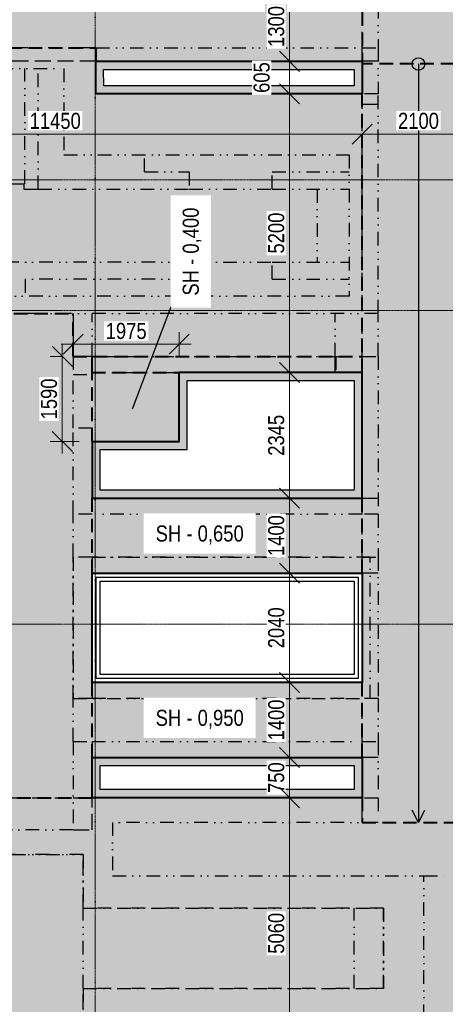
# Model space of a CAD drawing. Header units: millimetres. Extents: x -2694 to 670324, y -147023 to 76385.
# Tile 14 of 51: x 216234 to 224169, y 33845 to 52217. Entities that reach past the tile are written whole.
import ezdxf

# ---------------------------------------------------------------- set-up
doc = ezdxf.new("R2010")
doc.units = ezdxf.units.MM
doc.header["$LTSCALE"] = 10
for name, pattern in [('Carkovana 0.5x', [0.14, 0.1, -0.04]), ('Cerchovana 2x', [0.5, 0.3, -0.1, 0, -0.1]), ('DASHDOT', [25.4, 12.7, -6.35, 0, -6.35]), ('DASHED', [19.05, 12.7, -6.35]), ('DIVIDE', [31.75, 12.7, -6.35, 0, -6.35, 0, -6.35]), ('Teckovana', [0.06, 0, -0.06]), ('Čerchovaná 20mm', [3000, 2000, -500, 0, -500])]:
    doc.linetypes.add(name, pattern=pattern)
doc.layers.get('0').update_dxf_attribs({"lineweight": 20})
doc.layers.get('Defpoints').update_dxf_attribs({"lineweight": 20})
doc.layers.add('_A_OSY_HPFM', color=253, linetype='DASHDOT', lineweight=13)
doc.layers.add('A_KOTY', color=7, linetype='Continuous', lineweight=13)
doc.layers.add('A_SRAFY_ZB', color=7, linetype='Continuous', lineweight=13, true_color=0xc8c8c8, transparency=0.3)
doc.layers.add('B_PUD_ZAKLAD_TENKA_PODKLADNI_BETON_A_H.I.', color=7, linetype='Continuous', lineweight=30, true_color=0x05ff44)
doc.layers.add('B_PUD_ZAKLAD_TUCNA_ZAKLAD_SPARA', color=7, linetype='Continuous', lineweight=40, true_color=0xff054b)
doc.layers.add('Rastr', color=252, linetype='Teckovana', lineweight=20, plot=False)
doc.layers.add('Standard', color=131, linetype='Continuous', lineweight=20, transparency=0.25)
doc.styles.add('KÓTY', font='ARIALN.TTF')
doc.dimstyles.new('INPROS - 150', dxfattribs={"dimscale": 150, "dimtxt": 2, "dimasz": 2.5, "dimexe": 1.5, "dimexo": 2, "dimtad": 1, "dimdec": 0, "dimrnd": 5, "dimtxsty": 'KÓTY', "dimblk": 'OBLIQUE', "dimcen": 2.5, "dimdle": 1.5, "dimadec": 0, "dimazin": 0, "dimtfac": 1, "dimtdec": 0, "dimtmove": 2, "dimatfit": 3, "dimldrblk": 'OBLIQUE', "dimfxl": 6, "dimfxlon": 1, "dimtfill": 1, "dimlwd": -1, "dimlwe": -1, "dimarcsym": 0})

# ---------------------------------------------------------------- blocks, each defined once
blk = doc.blocks.new('OSY_HPFM')
at = {"layer": '_A_OSY_HPFM', "color": 7, "linetype": 'Čerchovaná 20mm', "lineweight": 9, "ltscale": 0.05, "transparency": 33554641}
for p, q in [((217640, -1496), (217640, 75185)), ((-1494, 49230), (294943, 49230)), ((-1494, 46790), (294943, 46790)), ((-1494, 40940), (294943, 40940))]:
    blk.add_line(p, q, dxfattribs=at)
blk = doc.blocks.new('rastr jirka netisk')
at = {"layer": 'Rastr', "linetype": 'Cerchovana 2x', "lineweight": 5, "transparency": 33554508}
for p, q in [((217640, 260892), (217640, 199255)), ((300474, 234478), (185603, 234478)), ((300474, 232038), (185603, 232038)), ((300474, 226188), (185603, 226188))]:
    blk.add_line(p, q, dxfattribs=at)
blk = doc.blocks.new('tvar betonu')
at = {"layer": 'Standard', "color": 13, "linetype": 'Carkovana 0.5x', "lineweight": 25, "ltscale": 300, "true_color": 0xff5252, "transparency": 33554687}
for p, q in [((222619, 51690), (222619, 52490)), ((222619, 51440), (222619, 51690)), ((217656, 51440), (215256, 51440)), ((222919, 51440), (222619, 51440)), ((222619, 50635), (222619, 50835)), ((222919, 50635), (222619, 50635)), ((222619, 45935), (222619, 50635)), ((217232, 46735), (217232, 45935)), ((222119, 45635), (222119, 45935)), ((222619, 45635), (222619, 45935)), ((222619, 42990), (222619, 43290)), ((222619, 43290), (222919, 43290)), ((222619, 42190), (222619, 42990)), ((222619, 41890), (222619, 42190)), ((222919, 41890), (222619, 41890)), ((222619, 38750), (222619, 39850)), ((222619, 38450), (222619, 38750)), ((222919, 38450), (222619, 38450)), ((213107, 37700), (217232, 37700)), ((217232, 37700), (217582, 37700)), ((217582, 37100), (217582, 37700)), ((222619, 37240), (222619, 37700)), ((217232, 37100), (217582, 37100))]:
    blk.add_line(p, q, dxfattribs=at)
at = {"layer": 'Standard', "color": 13, "linetype": 'DIVIDE', "lineweight": 25, "ltscale": 2, "true_color": 0xff5252, "transparency": 33554687}
for p, q in [((222919, 52490), (222919, 51690)), ((217656, 51690), (215256, 51690)), ((217656, 50835), (217656, 51690)), ((217656, 51690), (222619, 51690)), ((222619, 51690), (222919, 51690)), ((222919, 51690), (222919, 50835)), ((215856, 51305), (217056, 51305)), ((216331, 49155), (216331, 51305)), ((216581, 49055), (216581, 51305)), ((217056, 51305), (217056, 49695)), ((222619, 51440), (217656, 51440)), ((222619, 50835), (222619, 51440)), ((222919, 50835), (217656, 50835)), ((222919, 46735), (222919, 50835)), ((217056, 49695), (222379, 49695)), ((218559, 49375), (218559, 49695)), ((222379, 49695), (222379, 47055)), ((218559, 49375), (219394, 49375)), ((219394, 49375), (219394, 49055)), ((220944, 49055), (220944, 49375)), ((220944, 49375), (222379, 49375)), ((216059, 49155), (216331, 49155)), ((216309, 49155), (216309, 49055)), ((216309, 49055), (216581, 49055)), ((216581, 49055), (219394, 49055)), ((219394, 49055), (220944, 49055)), ((220944, 49055), (222379, 49055)), ((221779, 49055), (221779, 47695)), ((219394, 47695), (214209, 47695)), ((219394, 47695), (219394, 47375)), ((219394, 47695), (220944, 47695)), ((220944, 47375), (220944, 47695)), ((220944, 47695), (222379, 47695)), ((216334, 47375), (216334, 47055)), ((219394, 47375), (216334, 47375)), ((220944, 47375), (222379, 47375)), ((222379, 47055), (214209, 47055)), ((222919, 46735), (211172, 46735)), ((217582, 45935), (217582, 46735)), ((222119, 45935), (222119, 46735)), ((222919, 45935), (222919, 46735)), ((217232, 45935), (217232, 45595)), ((217582, 45935), (217232, 45935)), ((217232, 45935), (218232, 45935)), ((217582, 45935), (222119, 45935)), ((217582, 45595), (217582, 45935)), ((222119, 45935), (222619, 45935)), ((222619, 45935), (222919, 45935)), ((222919, 45935), (222919, 42990)), ((217232, 44595), (217232, 45595)), ((217232, 45595), (217582, 45595)), ((217582, 45635), (219207, 45635)), ((222119, 45635), (219207, 45635)), ((219207, 45635), (219207, 44345)), ((222619, 45635), (222119, 45635)), ((222619, 43290), (222619, 45635)), ((217232, 42990), (217232, 44595)), ((217582, 44595), (217232, 44595)), ((217582, 44595), (217582, 42990)), ((219207, 44345), (217582, 44345)), ((217582, 43290), (222619, 43290)), ((217232, 42190), (217232, 42990)), ((217582, 42990), (217232, 42990)), ((222619, 42990), (217582, 42990)), ((222919, 42990), (222619, 42990)), ((222919, 42990), (222919, 42190)), ((217232, 39550), (217232, 42190)), ((217582, 42190), (217232, 42190)), ((217232, 42190), (217232, 39550)), ((222769, 42190), (217232, 42190)), ((217582, 42190), (217582, 39550)), ((217582, 42190), (222619, 42190)), ((222619, 42190), (222919, 42190)), ((222769, 39550), (222769, 42190)), ((222919, 42190), (222919, 39850)), ((222619, 41890), (217582, 41890)), ((222619, 39850), (222619, 41890)), ((217582, 39850), (222619, 39850)), ((222919, 39850), (222919, 39550)), ((217232, 38750), (217232, 39550)), ((217582, 39550), (217232, 39550)), ((217232, 39550), (222769, 39550)), ((222919, 39550), (217582, 39550)), ((222919, 39550), (222919, 38750)), ((217232, 38750), (217232, 37100)), ((217232, 38750), (217582, 38750)), ((217582, 38750), (217582, 37700)), ((217582, 38750), (222619, 38750)), ((222619, 38750), (222919, 38750)), ((222919, 38750), (222919, 37700)), ((222619, 38450), (217582, 38450)), ((222619, 37700), (222619, 38450)), ((217582, 37700), (222919, 37700)), ((222919, 37700), (222919, 37240)), ((217964, 37240), (217964, 36240)), ((222919, 37240), (217964, 37240)), ((217232, 37100), (213107, 37100)), ((217419, 36640), (212919, 36640)), ((212919, 36640), (217419, 36640)), ((217419, 35640), (217419, 36640)), ((217419, 36640), (217419, 35640)), ((217964, 36240), (223769, 36240)), ((223769, 33590), (223769, 36240)), ((223769, 36240), (224169, 36240)), ((223019, 35640), (217419, 35640)), ((217419, 34140), (217419, 35640)), ((217419, 35640), (223019, 35640)), ((222469, 34140), (222469, 35640)), ((223019, 34140), (223019, 35640)), ((223019, 35640), (223019, 34140)), ((217419, 33140), (217419, 34140)), ((217419, 34140), (223019, 34140)), ((217419, 34140), (217419, 33140)), ((223019, 34140), (217419, 34140))]:
    blk.add_line(p, q, dxfattribs=at)
blk = doc.blocks.new('_Oblique')
at = {"color": 0, "linetype": 'ByBlock', "lineweight": -2}
blk.add_line((-0.5, -0.5), (0.5, 0.5), dxfattribs=at)
blk = doc.blocks.new('*D108')
at = {"layer": 'A_KOTY', "color": 0, "transparency": 16777216}
for p, q in [((221265, 45410), (221265, 51060)), ((220365, 50835), (221490, 50835)), ((221265, 45635), (221490, 45635))]:
    blk.add_line(p, q, dxfattribs=at)
at = {"layer": 'Defpoints', "color": 0, "transparency": 16777216}
for p in [(217656, 50835), (221265, 50835), (221265, 45635)]:
    blk.add_point(p, dxfattribs=at)
at = {"layer": 'A_KOTY', "color": 0, "transparency": 16777216, "xscale": 375, "yscale": 375, "zscale": 375}
for p, rotation in [((221265, 50835), 90), ((221265, 45635), 270)]:
    blk.add_blockref('_Oblique', p, dxfattribs=dict(at, rotation=rotation))
at = {"layer": 'A_KOTY', "color": 0, "transparency": 16777216, "insert": (221018, 48235), "char_height": 300, "attachment_point": 5, "rotation": 90, "style": 'KÓTY', "bg_fill": 3, "box_fill_scale": 1.1, "bg_fill_color": 256, "bg_fill_true_color": 13158600, "bg_fill_transparency": 0}
blk.add_mtext('5200', dxfattribs=at)
blk = doc.blocks.new('*D151')
at = {"layer": 'A_KOTY', "color": 0, "transparency": 16777216}
for p, q in [((221265, 52965), (221265, 51215)), ((222165, 52740), (221040, 52740)), ((222165, 51440), (221040, 51440))]:
    blk.add_line(p, q, dxfattribs=at)
at = {"layer": 'Defpoints', "color": 0, "transparency": 16777216}
for p in [(222619, 52740), (221265, 51440), (222619, 51440)]:
    blk.add_point(p, dxfattribs=at)
at = {"layer": 'A_KOTY', "color": 0, "transparency": 16777216, "xscale": 375, "yscale": 375, "zscale": 375}
for p, rotation in [((221265, 52740), 90), ((221265, 51440), 270)]:
    blk.add_blockref('_Oblique', p, dxfattribs=dict(at, rotation=rotation))
at = {"layer": 'A_KOTY', "color": 0, "transparency": 16777216, "insert": (221018, 52090), "char_height": 300, "attachment_point": 5, "rotation": 90, "style": 'KÓTY', "bg_fill": 3, "box_fill_scale": 1.1, "bg_fill_color": 256, "bg_fill_true_color": 13158600, "bg_fill_transparency": 0}
blk.add_mtext('1300', dxfattribs=at)
blk = doc.blocks.new('*D152')
at = {"layer": 'A_KOTY', "color": 0, "transparency": 16777216}
for p, q in [((221265, 51665), (221265, 50610)), ((222165, 51440), (221040, 51440)), ((222165, 50835), (221040, 50835))]:
    blk.add_line(p, q, dxfattribs=at)
at = {"layer": 'Defpoints', "color": 0, "transparency": 16777216}
for p in [(222619, 51440), (221265, 50835), (222619, 50835)]:
    blk.add_point(p, dxfattribs=at)
at = {"layer": 'A_KOTY', "color": 0, "transparency": 16777216, "xscale": 375, "yscale": 375, "zscale": 375}
for p, rotation in [((221265, 51440), 90), ((221265, 50835), 270)]:
    blk.add_blockref('_Oblique', p, dxfattribs=dict(at, rotation=rotation))
at = {"layer": 'A_KOTY', "color": 0, "transparency": 16777216, "insert": (220746, 51137), "char_height": 300, "attachment_point": 5, "rotation": 90, "style": 'KÓTY', "bg_fill": 3, "box_fill_scale": 1.1, "bg_fill_color": 256, "bg_fill_true_color": 13158600, "bg_fill_transparency": 0}
blk.add_mtext('605', dxfattribs=at)
blk = doc.blocks.new('*D153')
at = {"layer": 'A_KOTY', "color": 0, "transparency": 16777216}
for p, q in [((221265, 45860), (221265, 43065)), ((221265, 45635), (221490, 45635)), ((222165, 43290), (221040, 43290))]:
    blk.add_line(p, q, dxfattribs=at)
at = {"layer": 'Defpoints', "color": 0, "lineweight": 100, "transparency": 16777216}
for p in [(221265, 45635), (221265, 43290), (222619, 43290)]:
    blk.add_point(p, dxfattribs=at)
at = {"layer": 'A_KOTY', "color": 0, "transparency": 16777216, "xscale": 375, "yscale": 375, "zscale": 375}
for p, rotation in [((221265, 45635), 90), ((221265, 43290), 270)]:
    blk.add_blockref('_Oblique', p, dxfattribs=dict(at, rotation=rotation))
at = {"layer": 'A_KOTY', "color": 0, "transparency": 16777216, "insert": (221018, 44462), "char_height": 300, "attachment_point": 5, "rotation": 90, "style": 'KÓTY', "bg_fill": 3, "box_fill_scale": 1.1, "bg_fill_color": 256, "bg_fill_true_color": 13158600, "bg_fill_transparency": 0}
blk.add_mtext('2345', dxfattribs=at)
blk = doc.blocks.new('*D154')
at = {"layer": 'A_KOTY', "color": 0, "transparency": 16777216}
for p, q in [((221265, 43515), (221265, 41665)), ((222165, 43290), (221040, 43290)), ((222165, 41890), (221040, 41890))]:
    blk.add_line(p, q, dxfattribs=at)
at = {"layer": 'Defpoints', "color": 0, "transparency": 16777216}
for p in [(222619, 43290), (221265, 41890), (222619, 41890)]:
    blk.add_point(p, dxfattribs=at)
at = {"layer": 'A_KOTY', "color": 0, "transparency": 16777216, "xscale": 375, "yscale": 375, "zscale": 375}
for p, rotation in [((221265, 43290), 90), ((221265, 41890), 270)]:
    blk.add_blockref('_Oblique', p, dxfattribs=dict(at, rotation=rotation))
at = {"layer": 'A_KOTY', "color": 0, "transparency": 16777216, "insert": (221018, 42590), "char_height": 300, "attachment_point": 5, "rotation": 90, "style": 'KÓTY', "bg_fill": 3, "box_fill_scale": 1.1, "bg_fill_color": 256, "bg_fill_true_color": 13158600, "bg_fill_transparency": 0}
blk.add_mtext('1400', dxfattribs=at)
blk = doc.blocks.new('*D155')
at = {"layer": 'A_KOTY', "color": 0, "transparency": 16777216}
for p, q in [((221265, 42115), (221265, 39625)), ((222165, 41890), (221040, 41890)), ((222165, 39850), (221040, 39850))]:
    blk.add_line(p, q, dxfattribs=at)
at = {"layer": 'Defpoints', "color": 0, "transparency": 16777216}
for p in [(222619, 41890), (221265, 39850), (222619, 39850)]:
    blk.add_point(p, dxfattribs=at)
at = {"layer": 'A_KOTY', "color": 0, "transparency": 16777216, "xscale": 375, "yscale": 375, "zscale": 375}
for p, rotation in [((221265, 41890), 90), ((221265, 39850), 270)]:
    blk.add_blockref('_Oblique', p, dxfattribs=dict(at, rotation=rotation))
at = {"layer": 'A_KOTY', "color": 0, "transparency": 16777216, "insert": (221018, 40870), "char_height": 300, "attachment_point": 5, "rotation": 90, "style": 'KÓTY', "bg_fill": 3, "box_fill_scale": 1.1, "bg_fill_color": 256, "bg_fill_true_color": 13158600, "bg_fill_transparency": 0}
blk.add_mtext('2040', dxfattribs=at)
blk = doc.blocks.new('*D156')
at = {"layer": 'A_KOTY', "color": 0, "transparency": 16777216}
for p, q in [((221265, 40075), (221265, 38225)), ((222165, 39850), (221040, 39850)), ((222165, 38450), (221040, 38450))]:
    blk.add_line(p, q, dxfattribs=at)
at = {"layer": 'Defpoints', "color": 0, "lineweight": 100, "transparency": 16777216}
for p in [(222619, 39850), (221265, 38450), (222619, 38450)]:
    blk.add_point(p, dxfattribs=at)
at = {"layer": 'A_KOTY', "color": 0, "transparency": 16777216, "xscale": 375, "yscale": 375, "zscale": 375}
for p, rotation in [((221265, 39850), 90), ((221265, 38450), 270)]:
    blk.add_blockref('_Oblique', p, dxfattribs=dict(at, rotation=rotation))
at = {"layer": 'A_KOTY', "color": 0, "transparency": 16777216, "insert": (221018, 39150), "char_height": 300, "attachment_point": 5, "rotation": 90, "style": 'KÓTY', "bg_fill": 3, "box_fill_scale": 1.1, "bg_fill_color": 256, "bg_fill_true_color": 13158600, "bg_fill_transparency": 0}
blk.add_mtext('1400', dxfattribs=at)
blk = doc.blocks.new('*D157')
at = {"layer": 'A_KOTY', "color": 0, "transparency": 16777216}
for p, q in [((221265, 38675), (221265, 37475)), ((222165, 38450), (221040, 38450)), ((222165, 37700), (221040, 37700))]:
    blk.add_line(p, q, dxfattribs=at)
at = {"layer": 'Defpoints', "color": 0, "transparency": 16777216}
for p in [(222619, 38450), (221265, 37700), (222619, 37700)]:
    blk.add_point(p, dxfattribs=at)
at = {"layer": 'A_KOTY', "color": 0, "transparency": 16777216, "xscale": 375, "yscale": 375, "zscale": 375}
for p, rotation in [((221265, 38450), 90), ((221265, 37700), 270)]:
    blk.add_blockref('_Oblique', p, dxfattribs=dict(at, rotation=rotation))
at = {"layer": 'A_KOTY', "color": 0, "transparency": 16777216, "insert": (221018, 38075), "char_height": 300, "attachment_point": 5, "rotation": 90, "style": 'KÓTY', "bg_fill": 3, "box_fill_scale": 1.1, "bg_fill_color": 256, "bg_fill_true_color": 13158600, "bg_fill_transparency": 0}
blk.add_mtext('750', dxfattribs=at)
blk = doc.blocks.new('*D158')
at = {"layer": 'A_KOTY', "color": 0, "transparency": 16777216}
for p, q in [((221265, 37925), (221265, 32415)), ((222165, 37700), (221040, 37700)), ((222165, 32640), (221040, 32640))]:
    blk.add_line(p, q, dxfattribs=at)
at = {"layer": 'Defpoints', "color": 0, "transparency": 16777216}
for p in [(222619, 37700), (221265, 32640), (223639, 32640)]:
    blk.add_point(p, dxfattribs=at)
at = {"layer": 'A_KOTY', "color": 0, "transparency": 16777216, "xscale": 375, "yscale": 375, "zscale": 375}
for p, rotation in [((221265, 37700), 90), ((221265, 32640), 270)]:
    blk.add_blockref('_Oblique', p, dxfattribs=dict(at, rotation=rotation))
at = {"layer": 'A_KOTY', "color": 0, "transparency": 16777216, "insert": (221018, 35170), "char_height": 300, "attachment_point": 5, "rotation": 90, "style": 'KÓTY', "bg_fill": 3, "box_fill_scale": 1.1, "bg_fill_color": 256, "bg_fill_true_color": 13158600, "bg_fill_transparency": 0}
blk.add_mtext('5060', dxfattribs=at)
blk = doc.blocks.new('*D168')
at = {"layer": 'A_KOTY', "color": 0, "transparency": 16777216}
for p, q in [((210947, 50081), (222844, 50081)), ((211172, 50081), (211172, 49856)), ((222619, 50081), (222619, 49856))]:
    blk.add_line(p, q, dxfattribs=at)
at = {"layer": 'Defpoints', "color": 0, "transparency": 16777216}
for p in [(211172, 50139), (222619, 50139), (222619, 50081)]:
    blk.add_point(p, dxfattribs=at)
at = {"layer": 'A_KOTY', "color": 0, "transparency": 16777216, "xscale": 375, "yscale": 375, "zscale": 375, "rotation": 180}
blk.add_blockref('_Oblique', (211172, 50081), dxfattribs=at)
at = {"layer": 'A_KOTY', "color": 0, "transparency": 16777216, "xscale": 375, "yscale": 375, "zscale": 375}
blk.add_blockref('_Oblique', (222619, 50081), dxfattribs=at)
at = {"layer": 'A_KOTY', "color": 0, "transparency": 16777216, "insert": (216896, 50328), "char_height": 300, "attachment_point": 5, "style": 'KÓTY', "bg_fill": 3, "box_fill_scale": 1.1, "bg_fill_color": 256, "bg_fill_true_color": 13158600, "bg_fill_transparency": 0}
blk.add_mtext('11450', dxfattribs=at)
blk = doc.blocks.new('*D172')
at = {"layer": 'A_KOTY', "color": 0, "transparency": 16777216}
for p, q in [((224719, 50535), (224719, 49856)), ((222394, 50081), (224944, 50081)), ((222619, 50081), (222619, 49856))]:
    blk.add_line(p, q, dxfattribs=at)
at = {"layer": 'Defpoints', "color": 0, "transparency": 16777216}
for p in [(224719, 50835), (222619, 50139), (224719, 50081)]:
    blk.add_point(p, dxfattribs=at)
at = {"layer": 'A_KOTY', "color": 0, "transparency": 16777216, "xscale": 375, "yscale": 375, "zscale": 375, "rotation": 180}
blk.add_blockref('_Oblique', (222619, 50081), dxfattribs=at)
at = {"layer": 'A_KOTY', "color": 0, "transparency": 16777216, "xscale": 375, "yscale": 375, "zscale": 375}
blk.add_blockref('_Oblique', (224719, 50081), dxfattribs=at)
at = {"layer": 'A_KOTY', "color": 0, "transparency": 16777216, "insert": (223669, 50328), "char_height": 300, "attachment_point": 5, "style": 'KÓTY', "bg_fill": 3, "box_fill_scale": 1.1, "bg_fill_color": 256, "bg_fill_true_color": 13158600, "bg_fill_transparency": 0}
blk.add_mtext('2100', dxfattribs=at)
blk = doc.blocks.new('*D226')
at = {"layer": 'A_KOTY', "color": 0, "transparency": 16777216}
for p, q in [((217028, 44120), (217028, 46160)), ((217028, 45935), (216803, 45935)), ((217340, 44345), (216803, 44345))]:
    blk.add_line(p, q, dxfattribs=at)
at = {"layer": 'Defpoints', "color": 0, "transparency": 16777216}
for p in [(217028, 45935), (217232, 45935), (217640, 44345)]:
    blk.add_point(p, dxfattribs=at)
at = {"layer": 'A_KOTY', "color": 0, "transparency": 16777216, "xscale": 375, "yscale": 375, "zscale": 375}
for p, rotation in [((217028, 45935), 90), ((217028, 44345), 270)]:
    blk.add_blockref('_Oblique', p, dxfattribs=dict(at, rotation=rotation))
at = {"layer": 'A_KOTY', "color": 0, "transparency": 16777216, "insert": (216781, 45140), "char_height": 300, "attachment_point": 5, "rotation": 90, "style": 'KÓTY', "bg_fill": 3, "box_fill_scale": 1.1, "bg_fill_color": 256, "bg_fill_true_color": 13158600, "bg_fill_transparency": 0}
blk.add_mtext('1590', dxfattribs=at)
blk = doc.blocks.new('*D227')
at = {"layer": 'A_KOTY', "color": 0, "transparency": 16777216}
for p, q in [((217232, 46161), (217232, 46386)), ((219207, 45935), (219207, 46386)), ((217007, 46161), (219432, 46161))]:
    blk.add_line(p, q, dxfattribs=at)
at = {"layer": 'Defpoints', "color": 0, "transparency": 16777216}
for p in [(219207, 46161), (217232, 45935), (219207, 45635)]:
    blk.add_point(p, dxfattribs=at)
at = {"layer": 'A_KOTY', "color": 0, "transparency": 16777216, "xscale": 375, "yscale": 375, "zscale": 375, "rotation": 180}
blk.add_blockref('_Oblique', (217232, 46161), dxfattribs=at)
at = {"layer": 'A_KOTY', "color": 0, "transparency": 16777216, "xscale": 375, "yscale": 375, "zscale": 375}
blk.add_blockref('_Oblique', (219207, 46161), dxfattribs=at)
at = {"layer": 'A_KOTY', "color": 0, "transparency": 16777216, "insert": (218219, 46407), "char_height": 300, "attachment_point": 5, "style": 'KÓTY', "bg_fill": 3, "box_fill_scale": 1.1, "bg_fill_color": 256, "bg_fill_true_color": 13158600, "bg_fill_transparency": 0}
blk.add_mtext('1975', dxfattribs=at)

msp = doc.modelspace()

# ---------------------------------------------------------------- hatches: boundary and pattern name
at = {"layer": 'A_SRAFY_ZB', "linetype": 'Continuous', "lineweight": -3}
h = msp.add_hatch(color=256, dxfattribs=at)
h.paths.add_polyline_path([(222619.5, 52740), (215169.1, 52740), (215169.1, 51440), (215256.5, 51440), (215256.5, 51690), (217656.5, 51690), (217656.5, 51440), (222619.5, 51440)])
h.paths.add_polyline_path([(215169.1, 52740), (207969.5, 52740), (207969.5, 58919), (206619.5, 58920), (206619.5, 51440), (207969.5, 51440), (215169.1, 51440)])
h = msp.add_hatch(color=256, dxfattribs=at)
h.paths.add_polyline_path([(223669.5, 52990), (222619.5, 52990), (222619.5, 51390), (223551.5, 51390, -0.4142136), (223669.5, 51507.9)])
h.paths.add_polyline_path([(224241.3, 52990), (223669.5, 52990), (223669.5, 51507.9, -0.4142136), (223787.5, 51390), (224241.3, 51390)])
h.paths.add_polyline_path([(225219.5, 52457.9, 0.4142099), (225101.5, 52340, 0.4142089), (225219.5, 52222)], flags=17)
h.paths.add_polyline_path([(225219.5, 52990), (224241.3, 52990), (224241.3, 51390), (224719.5, 51390), (225219.5, 51391.2), (225219.5, 52222, -0.4142089), (225101.5, 52340, -0.4142099), (225219.5, 52457.9)])
h.paths.add_polyline_path([(223669.5, 51507.9), (223669.5, 51390), (223787.5, 51390, 0.4142136)], flags=17)
h.paths.add_polyline_path([(223669.5, 51507.9, 0.4142136), (223551.5, 51390), (223669.5, 51390)], flags=17)
h = msp.add_hatch(color=256, dxfattribs=at)
h.paths.add_polyline_path([(222619.5, 50835), (217656.5, 50835), (217656.5, 51440), (217656.5, 51690), (215256.5, 51690), (215256.5, 51440), (215256.5, 50835), (211672, 50835), (211672, 50885), (211172, 50885), (211172, 46735), (217232, 46735), (217232, 45935), (222619.5, 45935)])
h.paths.add_polyline_path([(238067, 49585), (238067, 50885), (236667, 50885), (236667, 50835), (233082.5, 50835), (233082.5, 51340), (233082.5, 51690), (230682.5, 51690), (230682.5, 51390), (230682.5, 50835), (224719.5, 50835), (224719.5, 45935), (231107, 45935), (231107, 46735), (235582, 46735), (235582, 45835), (236867, 45835), (236867, 43735), (235582, 43735), (235582, 42300), (238067, 42300), (238067, 42600)])
h = msp.add_hatch(color=256, dxfattribs=at)
h.paths.add_polyline_path([(223669.5, 51272, -0.4142136), (223551.5, 51390), (222619.5, 51390), (222619.5, 37240), (223669.5, 37240)])
h.paths.add_polyline_path([(224241.3, 51390), (223787.5, 51390, -0.4142136), (223669.5, 51272), (223669.5, 37240), (224241.3, 37240)])
h.paths.add_polyline_path([(224719.5, 45635), (224719.5, 51390), (224241.3, 51390), (224241.3, 37240), (224719.5, 37240), (224719.5, 37700), (224719.5, 38450), (224719.5, 39850), (224719.5, 41890), (224719.5, 43290)])
h.paths.add_polyline_path([(223669.5, 51390), (223551.5, 51390, 0.4142136), (223669.5, 51272)], flags=17)
h.paths.add_polyline_path([(223787.5, 51390), (223669.5, 51390), (223669.5, 51272, 0.4142136)], flags=17)
h = msp.add_hatch(color=256, dxfattribs=at)
h.paths.add_polyline_path([(215169.1, 46735), (212757, 46735), (212757, 45835), (212757, 43735), (212757, 41200), (212757, 38000), (212757, 37700), (215169.1, 37700)])
h.paths.add_polyline_path([(217582, 44345), (217582, 45635), (217582, 45935), (217232, 45935), (217232, 46735), (215169.1, 46735), (215169.1, 37700), (217582, 37700), (217582, 38450), (217582, 39850), (217582, 41890), (217582, 43290)])
h.paths.add_polyline_path([(235582, 43735), (235582, 45835), (235582, 46735), (231107, 46735), (231107, 45935), (225219.5, 45935), (225219.5, 45635), (229132, 45635), (230757, 45635), (230757, 44345), (230757, 43290), (230757, 41890), (230757, 39850), (230757, 38450), (230757, 37700), (235582, 37700), (235582, 38000), (235582, 41200)])
h.paths.add_polyline_path([(222119.5, 45935), (217582, 45935), (217582, 45635), (219207, 45635), (222119.5, 45635)])
h.paths.add_polyline_path([(222619.5, 45935), (222119.5, 45935), (222119.5, 45635), (222619.5, 45635)])
h.paths.add_polyline_path([(225219.5, 45935), (224719.5, 45935), (224719.5, 45635), (225219.5, 45635)])
h = msp.add_hatch(color=256, dxfattribs=at)
h.paths.add_polyline_path([(219207, 45635), (217582, 45635), (217582, 44345), (219207, 44345)])
h.paths.add_polyline_path([(230757, 45635), (229132, 45635), (229132, 44345), (230757, 44345)])
h.paths.add_polyline_path([(230757, 43290), (224719.5, 43290), (224719.5, 41890), (230757, 41890)])
h.paths.add_polyline_path([(222619.5, 43290), (217582, 43290), (217582, 41890), (222619.5, 41890)])
h.paths.add_polyline_path([(222619.5, 39850), (217582, 39850), (217582, 38450), (222619.5, 38450)])
h.paths.add_polyline_path([(230757, 39850), (224719.5, 39850), (224719.5, 38450), (230757, 38450)])
msp.add_hatch(color=256, dxfattribs=at).paths.add_polyline_path([(238834.5, 36190), (238834.5, 37390), (238834.5, 37700), (235582, 37700), (230757, 37700), (224719.5, 37700), (224719.5, 37240), (222619.5, 37240), (222619.5, 37700), (217582, 37700), (212757, 37700), (209504.5, 37700), (209504.5, 37395), (209504.5, 36190), (209504.5, 33940), (208019.5, 33940), (206619.5, 33940), (206519.5, 33940), (206519.5, 31040), (212919.5, 31040), (212919.5, 32640), (217890, 32640), (229388.6, 32640), (235419.5, 32640), (235419.5, 31040), (241819.5, 31040), (241819.5, 33940), (241669.5, 33940), (240319.5, 33940), (238834.5, 33940)])

# ---------------------------------------------------------------- linework, layer by layer
at = {"layer": 'A_KOTY', "lineweight": 25, "transparency": 33554687}
msp.add_lwpolyline([(219064.9, 46889.5), (218330.7, 44950.6)], dxfattribs=at)
at = {"layer": 'B_PUD_ZAKLAD_TENKA_PODKLADNI_BETON_A_H.I.', "transparency": 33554559, "const_width": 140}
for points in [[(217717.1, 51365), (222544.5, 51365), (222544.5, 50910), (217729.5, 50910)], [(219282, 45560), (222544.5, 45560), (222544.5, 43365), (217657, 43365), (217657, 44270), (219282, 44270)], [(217657, 38375), (222544.5, 38375), (222544.5, 37775), (217657, 37775)]]:
    msp.add_lwpolyline(points, close=True, dxfattribs=at)
at = {"layer": 'B_PUD_ZAKLAD_TENKA_PODKLADNI_BETON_A_H.I.'}
for points in [[(217794.2, 51290), (222469.5, 51290), (222469.5, 50985), (217802.5, 50985)], [(219357, 45485), (222469.5, 45485), (222469.5, 43440), (217732, 43440), (217732, 44195), (219357, 44195)], [(217657, 41815), (222544.5, 41815), (222544.5, 39925), (217657, 39925)], [(217732, 41740), (222469.5, 41740), (222469.5, 40000), (217732, 40000)], [(217732, 38300), (222469.5, 38300), (222469.5, 37850), (217732, 37850)]]:
    msp.add_lwpolyline(points, close=True, dxfattribs=at)
at = {"layer": 'B_PUD_ZAKLAD_TUCNA_ZAKLAD_SPARA', "linetype": 'DASHED', "ltscale": 2}
for points in [[(222619.5, 52740), (222619.5, 51440)], [(215256.5, 51440), (215256.5, 51690), (217656.5, 51690), (217656.5, 51440)], [(224719.5, 51390), (222619.5, 51390)], [(222619.5, 45635), (222619.5, 50835)], [(211172, 46735), (217232, 46735)], [(217232, 45935), (217232, 46735)], [(217232, 45935), (222619.5, 45935)], [(222119.5, 45935), (222119.5, 45635)], [(217582, 44345), (217582, 45635), (219207, 45635)], [(217582, 41890), (217582, 43290)], [(222619.5, 41890), (222619.5, 43290)], [(217582, 38450), (217582, 39850)], [(222619.5, 38450), (222619.5, 39850)], [(212757, 37700), (217582, 37700)], [(222619.5, 37700), (222619.5, 37240), (224719.5, 37240), (224719.5, 37700)]]:
    msp.add_lwpolyline(points, dxfattribs=at)
at = {"layer": 'B_PUD_ZAKLAD_TUCNA_ZAKLAD_SPARA'}
for points in [[(217656.5, 50835), (217656.5, 51440)], [(217582, 45635), (217582, 45935)], [(217582, 44345), (219207, 44345), (219207, 45635)], [(217582, 44345), (217582, 43290), (222619.5, 43290), (222619.5, 45635), (219207, 45635)]]:
    msp.add_lwpolyline(points, dxfattribs=at)
for points in [[(217656.5, 51440), (222619.5, 51440), (222619.5, 50835), (217656.5, 50835)], [(217582, 41890), (222619.5, 41890), (222619.5, 39850), (217582, 39850)], [(217582, 38450), (222619.5, 38450), (222619.5, 37700), (217582, 37700)]]:
    msp.add_lwpolyline(points, close=True, dxfattribs=at)
at = {"layer": 'B_PUD_ZAKLAD_TUCNA_ZAKLAD_SPARA', "lineweight": 25}
for points in [[(223669.5, 51390), (223669.5, 37240), (223551.5, 37466.7)], [(223669.5, 51390), (223669.5, 37240), (223787.5, 37466.7)]]:
    msp.add_lwpolyline(points, dxfattribs=at)
msp.add_circle((223669.5, 51390), 118, dxfattribs=at)

# ---------------------------------------------------------------- block references
at = {"layer": '_A_OSY_HPFM'}
msp.add_blockref('OSY_HPFM', (0, 0), dxfattribs=at)
at = {"layer": 'Rastr'}
msp.add_blockref('rastr jirka netisk', (0, -185247.8), dxfattribs=at)
at = {"layer": 'Standard', "color": 2}
msp.add_blockref('tvar betonu', (0, 0), dxfattribs=at)

# ---------------------------------------------------------------- next in the draw order: texts
at = {"layer": 'A_KOTY', "lineweight": 25, "transparency": 33554687, "insert": (219451.1, 47890), "char_height": 300, "attachment_point": 5, "rotation": 90, "style": 'KÓTY', "bg_fill": 3, "box_fill_scale": 1.75, "bg_fill_color": 256, "bg_fill_transparency": 0}
msp.add_mtext('SH - 0,400', dxfattribs=at)
at = {"layer": 'A_KOTY', "lineweight": 25, "transparency": 33554687, "char_height": 300, "attachment_point": 5, "style": 'KÓTY', "bg_fill": 3, "box_fill_scale": 1.75, "bg_fill_color": 256, "bg_fill_transparency": 0}
for s, insert in [('SH - 0,650', (219590.4, 42602)), ('SH - 0,950', (219590.4, 39162))]:
    msp.add_mtext(s, dxfattribs=dict(at, insert=insert))

# ---------------------------------------------------------------- next in the draw order: dimensions: what is measured, and where the dimension line sits
at = {"layer": 'A_KOTY'}
dim = msp.add_linear_dim(base=(221265.1, 51440), p1=(222619.5, 52740), p2=(222619.5, 51440), angle=90, dimstyle='INPROS - 150', dxfattribs=at)
dim.commit()
dim.dimension.update_dxf_attribs({"geometry": '*D151', "text_midpoint": (221018.2, 52090)})

# ---------------------------------------------------------------- next in the draw order: dimensions: what is measured, and where the dimension line sits
dim = msp.add_linear_dim(base=(221265.1, 50835), p1=(221265.1, 45635), p2=(217656.5, 50835), angle=90, dimstyle='INPROS - 150', dxfattribs=at)
dim.commit()
dim.dimension.update_dxf_attribs({"geometry": '*D108', "text_midpoint": (221018.2, 48235)})

# ---------------------------------------------------------------- next in the draw order: dimensions: what is measured, and where the dimension line sits
for base, p1, p2, picture, middle in [((221265.1, 50835), (222619.5, 51440), (222619.5, 50835), '*D152', (220746.3, 51137.5)), ((217028.2, 45935), (217640, 44345), (217232, 45935), '*D226', (216781.3, 45140)), ((221265.1, 43290), (221265.1, 45635), (222619.5, 43290), '*D153', (221018.2, 44462.5))]:
    dim = msp.add_linear_dim(base=base, p1=p1, p2=p2, angle=90, dimstyle='INPROS - 150', dxfattribs=at)
    dim.commit()
    dim.dimension.update_dxf_attribs({"geometry": picture, "text_midpoint": middle})

# ---------------------------------------------------------------- next in the draw order: dimensions: what is measured, and where the dimension line sits
for base, p1, p2, picture, middle in [((222619.4771368, 50081.1712208), (211171.9771368, 50138.7453245), (222619.4771368, 50138.7453245), '*D168', (216895.7271368, 50328.0931171)), ((219207, 46160.6), (217232, 45935), (219207, 45635), '*D227', (218219.5, 46407.5))]:
    dim = msp.add_linear_dim(base=base, p1=p1, p2=p2, dimstyle='INPROS - 150', dxfattribs=at)
    dim.commit()
    dim.dimension.update_dxf_attribs({"geometry": picture, "text_midpoint": middle})
dim = msp.add_linear_dim(base=(221265.1, 41890), p1=(222619.5, 43290), p2=(222619.5, 41890), angle=90, dimstyle='INPROS - 150', dxfattribs=at)
dim.commit()
dim.dimension.update_dxf_attribs({"geometry": '*D154', "text_midpoint": (221018.2, 42590)})

# ---------------------------------------------------------------- next in the draw order: dimensions: what is measured, and where the dimension line sits
dim = msp.add_linear_dim(base=(224719.5, 50081.2), p1=(222619.5, 50138.7), p2=(224719.5, 50835), dimstyle='INPROS - 150', dxfattribs=at)
dim.commit()
dim.dimension.update_dxf_attribs({"geometry": '*D172', "text_midpoint": (223669.5, 50328.1)})
dim = msp.add_linear_dim(base=(221265.1, 39850), p1=(222619.5, 41890), p2=(222619.5, 39850), angle=90, dimstyle='INPROS - 150', dxfattribs=at)
dim.commit()
dim.dimension.update_dxf_attribs({"geometry": '*D155', "text_midpoint": (221018.2, 40870)})

# ---------------------------------------------------------------- next in the draw order: dimensions: what is measured, and where the dimension line sits
dim = msp.add_linear_dim(base=(221265.1, 38450), p1=(222619.5, 39850), p2=(222619.5, 38450), angle=90, dimstyle='INPROS - 150', dxfattribs=at)
dim.commit()
dim.dimension.update_dxf_attribs({"geometry": '*D156', "text_midpoint": (221018.2, 39150)})

# ---------------------------------------------------------------- next in the draw order: dimensions: what is measured, and where the dimension line sits
dim = msp.add_linear_dim(base=(221265.1, 37700), p1=(222619.5, 38450), p2=(222619.5, 37700), angle=90, dimstyle='INPROS - 150', dxfattribs=at)
dim.commit()
dim.dimension.update_dxf_attribs({"geometry": '*D157', "text_midpoint": (221018.2, 38075)})

# ---------------------------------------------------------------- next in the draw order: dimensions: what is measured, and where the dimension line sits
dim = msp.add_linear_dim(base=(221265.1, 32640), p1=(222619.5, 37700), p2=(223639.3, 32640), angle=90, dimstyle='INPROS - 150', dxfattribs=at)
dim.commit()
dim.dimension.update_dxf_attribs({"geometry": '*D158', "text_midpoint": (221018.2, 35170)})

doc.saveas('drawing.dxf')
